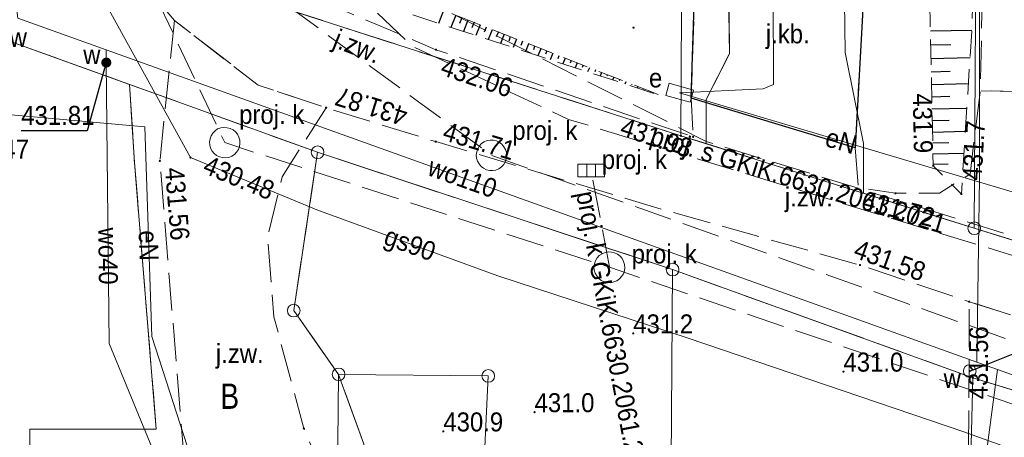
# Model space of a CAD drawing. Header units: metres. Extents: x 7417884 to 7418420, y 5565806 to 5566270.
# Tile 5 of 43: x 7417936 to 7417974, y 5566114 to 5566131. Entities that reach past the tile are written whole.
import ezdxf
from ezdxf.enums import TextEntityAlignment as Align

# ---------------------------------------------------------------- set-up
doc = ezdxf.new("R2010")
doc.units = ezdxf.units.M
for name, pattern in [('1.0_0.5', [1.5, 1, -0.5]), ('1.5_0.5', [2, 1.5, -0.5]), ('219-500', [0]), ('egkk-500', [0])]:
    doc.linetypes.add(name, pattern=pattern)
for name, color, linetype in [('000 Inne (niezydentyfikowane)', 7, 'Continuous'), ('202-punkt graniczny', 7, 'Continuous'), ('203-punkt graniczny', 7, 'Continuous'), ('210-oznaczenie konturu użytku gruntowego', 7, 'Continuous'), ('217-kontur klasyfikacyjny', 7, 'Continuous'), ('218-kontur użytku gruntowego', 7, 'Continuous'), ('219-działka ewidencyjna', 7, 'Continuous'), ('jezdnia', 7, 'Continuous'), ('jezdnia-Atr17', 7, 'Continuous'), ('komora podziemna - ob. projektowany', 7, 'Continuous'), ('komora podziemna - ob. projektowany-Atr17', 7, 'Continuous'), ('kratka ściekowa - ob. projektowany', 7, 'Continuous'), ('kratka ściekowa - ob. projektowany-Atr17', 7, 'Continuous'), ('krawężnik', 7, 'Continuous'), ('pikieta naturalna', 7, 'Continuous'), ('pikieta naturalna-Atr2', 7, 'Continuous'), ('pikieta sztuczna', 7, 'Continuous'), ('pikieta sztuczna-Atr2', 7, 'Continuous'), ('przewód elektroenergetyczny podziemny', 7, 'Continuous'), ('przewód elektroenergetyczny podziemny - ob. projektowany', 7, 'Continuous'), ('przewód elektroenergetyczny podziemny-Atr1', 7, 'Continuous'), ('przewód gazowy', 7, 'Continuous'), ('przewód gazowy-Atr1', 7, 'Continuous'), ('przewód kanalizacyjny - ob. projektowany', 7, 'Continuous'), ('przewód kanalizacyjny - ob. projektowany-Atr1', 7, 'Continuous'), ('przewód specjalny - ob. projektowany', 7, 'Continuous'), ('przewód specjalny - ob. projektowany-Atr1', 7, 'Continuous'), ('przewód wodociągowy', 7, 'Continuous'), ('przewód wodociągowy-Atr1', 7, 'Continuous'), ('rzędna', 7, 'Continuous'), ('rzędna-Atr2', 7, 'Continuous'), ('skarpa nieumocniona', 7, 'Continuous'), ('szafa elektroenergetyczna lub kontener', 7, 'Continuous'), ('szafa elektroenergetyczna lub kontener-Atr17', 7, 'Continuous'), ('właz do komory lub kanału - okrągły', 7, 'Continuous'), ('właz do komory lub kanału - okrągły-Atr17', 7, 'Continuous'), ('zasuwa lub zawór', 7, 'Continuous'), ('zasuwa lub zawór-Atr17', 7, 'Continuous')]:
    doc.layers.add(name, color=color, linetype=linetype)
doc.styles.get("Standard").update_dxf_attribs({"font": 'arial.ttf'})

# ---------------------------------------------------------------- blocks, each defined once
blk = doc.blocks.new('202')
at = {"color": 0, "linetype": 'Continuous', "lineweight": 0}
blk.add_circle((0, 0), 0.25, dxfattribs=at)
blk = doc.blocks.new('203')
at = {"linetype": 'Continuous', "lineweight": 0}
h = blk.add_hatch(color=0, dxfattribs=at)
edge = h.paths.add_edge_path()
edge.add_arc((0, 0), 0.045, 0, 360)
blk = doc.blocks.new('PW01')
at = {"linetype": 'Continuous', "lineweight": 13}
h = blk.add_hatch(color=0, dxfattribs=at)
edge = h.paths.add_edge_path()
edge.add_arc((0, 0), 0.045, 0, 360)
blk = doc.blocks.new('US25')
at = {"linetype": 'Continuous', "lineweight": 0}
h = blk.add_hatch(color=0, dxfattribs=at)
edge = h.paths.add_edge_path()
edge.add_arc((0, 0), 0.2, 0, 360)
blk = doc.blocks.new('US18')
at = {"color": 0, "linetype": 'Continuous', "lineweight": 13}
for p, q in [((-0.5, -0.25), (-0.5, 0.25)), ((-0.5, 0.25), (0.5, 0.25)), ((0.5, -0.25), (0.5, 0.25)), ((-0.5, -0.25), (0.5, -0.25))]:
    blk.add_line(p, q, dxfattribs=at)
blk = doc.blocks.new('US22')
at = {"color": 0, "linetype": 'Continuous', "lineweight": 13}
blk.add_circle((0, 0), 0.25, dxfattribs=at)
blk = doc.blocks.new('US05')
at = {"color": 0, "linetype": 'Continuous', "lineweight": 13}
for p, q in [((-0.525, -0.25), (-0.525, 0.25)), ((-0.525, 0.25), (-0.175, 0.25)), ((-0.175, -0.25), (-0.175, 0.25)), ((-0.175, 0.25), (0.175, 0.25)), ((0.175, -0.25), (0.175, 0.25)), ((0.175, 0.25), (0.525, 0.25)), ((0.525, -0.25), (0.525, 0.25)), ((-0.525, -0.25), (-0.175, -0.25)), ((-0.175, -0.25), (0.175, -0.25)), ((0.175, -0.25), (0.525, -0.25))]:
    blk.add_line(p, q, dxfattribs=at)

msp = doc.modelspace()

# ---------------------------------------------------------------- linework, layer by layer
at = {"layer": '000 Inne (niezydentyfikowane)', "color": 7, "linetype": 'Continuous', "lineweight": 25, "flags": 128}
for points in [[(7417952.32, 5566130.96), (7417952.12, 5566130.45)], [(7417952.8, 5566130.77), (7417952.61, 5566130.29)], [(7417953.04, 5566130.67), (7417952.95, 5566130.44)], [(7417953.28, 5566130.58), (7417953.1, 5566130.13)], [(7417953.52, 5566130.49), (7417953.43, 5566130.27)], [(7417953.76, 5566130.39), (7417953.59, 5566129.97)], [(7417954, 5566130.3), (7417953.92, 5566130.1)], [(7417954.24, 5566130.2), (7417954.08, 5566129.81)], [(7417954.48, 5566130.11), (7417954.4, 5566129.92)], [(7417954.71, 5566130.02), (7417954.57, 5566129.65)], [(7417971.52, 5566130.15), (7417973.15, 5566130.18)], [(7417954.95, 5566129.92), (7417954.89, 5566129.75)], [(7417955.19, 5566129.83), (7417955.06, 5566129.49)], [(7417955.43, 5566129.74), (7417955.37, 5566129.57)], [(7417955.67, 5566129.64), (7417955.55, 5566129.33)], [(7417971.53, 5566129.6), (7417972.32, 5566129.61)], [(7417955.91, 5566129.55), (7417955.86, 5566129.4)], [(7417956.15, 5566129.45), (7417956.04, 5566129.17)], [(7417956.39, 5566129.36), (7417956.34, 5566129.23)], [(7417956.63, 5566129.27), (7417956.53, 5566129.01)], [(7417956.87, 5566129.17), (7417956.82, 5566129.05)], [(7417957.11, 5566129.08), (7417957.02, 5566128.85)], [(7417957.35, 5566128.98), (7417957.31, 5566128.88)], [(7417957.59, 5566128.89), (7417957.51, 5566128.69)], [(7417957.83, 5566128.8), (7417957.79, 5566128.71)], [(7417971.54, 5566129.06), (7417973.08, 5566129.1)], [(7417958.07, 5566128.7), (7417958, 5566128.53)], [(7417958.31, 5566128.61), (7417958.28, 5566128.53)], [(7417958.55, 5566128.51), (7417958.49, 5566128.37)], [(7417958.79, 5566128.42), (7417958.76, 5566128.36)], [(7417971.55, 5566128.54), (7417972.3, 5566128.56)], [(7417959.03, 5566128.33), (7417958.98, 5566128.21)], [(7417959.27, 5566128.23), (7417959.25, 5566128.18)], [(7417959.51, 5566128.14), (7417959.47, 5566128.05)], [(7417959.75, 5566128.04), (7417959.73, 5566128.01)], [(7417971.56, 5566128.04), (7417973.02, 5566128.07)], [(7417959.99, 5566127.95), (7417959.96, 5566127.9)], [(7417960.22, 5566127.86), (7417960.22, 5566127.84)], [(7417960.46, 5566127.76), (7417960.45, 5566127.74)], [(7417971.57, 5566127.55), (7417972.28, 5566127.57)], [(7417971.58, 5566127.07), (7417972.96, 5566127.1)], [(7417971.59, 5566126.61), (7417972.26, 5566126.63)], [(7417971.6, 5566126.16), (7417972.9, 5566126.19)], [(7417971.61, 5566125.73), (7417972.24, 5566125.74)], [(7417971.62, 5566125.3), (7417972.84, 5566125.33)], [(7417971.63, 5566124.89), (7417972.22, 5566124.9)]]:
    msp.add_lwpolyline(points, dxfattribs=at)
at = {"layer": '217-kontur klasyfikacyjny', "color": 92, "linetype": 'egkk-500', "lineweight": 18, "flags": 128}
for points in [[(7417963.6, 5566129.25), (7417963.41, 5566140.58)], [(7417968.05, 5566137.31), (7417968.16, 5566129.3)], [(7417945.65, 5566131.17), (7417961.68, 5566126.01)], [(7417939.93, 5566128.04), (7417933.22, 5566130.46)], [(7417962.67, 5566127.45), (7417963.6, 5566129.25)], [(7417968.16, 5566129.3), (7417968.88, 5566125.7)], [(7417940.13, 5566124.96), (7417939.93, 5566128.04)], [(7417962.67, 5566125.7), (7417962.67, 5566127.45)], [(7417961.68, 5566126.01), (7417962.67, 5566125.7)], [(7417968.88, 5566125.7), (7417968.88, 5566123.74)], [(7417947.35, 5566125.36), (7417946.41, 5566119.11)], [(7417961.35, 5566120.73), (7417947.35, 5566125.36)], [(7417940.99, 5566114.43), (7417940.13, 5566124.96)], [(7417968.88, 5566123.74), (7417973.25, 5566122.36)], [(7417973.25, 5566122.36), (7417977.24, 5566121.12)], [(7417973.19, 5566116.46), (7417961.35, 5566120.73)], [(7417946.41, 5566119.11), (7417948.18, 5566116.59)], [(7417948.18, 5566116.59), (7417951.13, 5566108.46)], [(7417980.52, 5566114.21), (7417973.19, 5566116.46)], [(7417935.97, 5566095.52), (7417936, 5566114.43)], [(7417936, 5566114.43), (7417940.99, 5566114.43)]]:
    msp.add_lwpolyline(points, dxfattribs=at)
at = {"layer": '218-kontur użytku gruntowego', "color": 3, "linetype": '1.0_0.5', "lineweight": 18, "ltscale": 2, "flags": 128}
for points in [[(7417963.41, 5566140.58), (7417963.6, 5566129.25)], [(7417963.6, 5566129.25), (7417963.41, 5566140.58)], [(7417968.16, 5566129.3), (7417968.05, 5566137.31)], [(7417968.05, 5566137.31), (7417968.16, 5566129.3)], [(7417945.65, 5566131.17), (7417961.68, 5566126.01)], [(7417961.68, 5566126.01), (7417945.65, 5566131.17)], [(7417933.22, 5566130.46), (7417939.93, 5566128.04)], [(7417939.93, 5566128.04), (7417933.22, 5566130.46)], [(7417963.6, 5566129.25), (7417962.67, 5566127.45)], [(7417962.67, 5566127.45), (7417963.6, 5566129.25)], [(7417968.88, 5566125.7), (7417968.16, 5566129.3)], [(7417968.16, 5566129.3), (7417968.88, 5566125.7)], [(7417939.93, 5566128.04), (7417947.35, 5566125.36)], [(7417947.35, 5566125.36), (7417939.93, 5566128.04)], [(7417939.93, 5566128.04), (7417940.13, 5566124.96)], [(7417940.13, 5566124.96), (7417939.93, 5566128.04)], [(7417962.67, 5566127.45), (7417962.67, 5566125.7)], [(7417962.67, 5566125.7), (7417962.67, 5566127.45)], [(7417961.68, 5566126.01), (7417962.67, 5566125.7)], [(7417962.67, 5566125.7), (7417961.68, 5566126.01)], [(7417962.67, 5566125.7), (7417968.88, 5566123.74)], [(7417968.88, 5566123.74), (7417962.67, 5566125.7)], [(7417968.88, 5566123.74), (7417968.88, 5566125.7)], [(7417968.88, 5566125.7), (7417968.88, 5566123.74)], [(7417946.41, 5566119.11), (7417947.35, 5566125.36)], [(7417947.35, 5566125.36), (7417946.41, 5566119.11)], [(7417947.35, 5566125.36), (7417961.35, 5566120.73)], [(7417961.35, 5566120.73), (7417947.35, 5566125.36)], [(7417940.13, 5566124.96), (7417940.99, 5566114.43)], [(7417940.99, 5566114.43), (7417940.13, 5566124.96)], [(7417968.88, 5566123.74), (7417973.25, 5566122.36)], [(7417973.25, 5566122.36), (7417968.88, 5566123.74)], [(7417973.25, 5566122.36), (7417977.24, 5566121.12)], [(7417977.24, 5566121.12), (7417973.25, 5566122.36)], [(7417961.35, 5566120.73), (7417973.19, 5566116.46)], [(7417973.19, 5566116.46), (7417961.35, 5566120.73)], [(7417948.18, 5566116.59), (7417946.41, 5566119.11)], [(7417946.41, 5566119.11), (7417948.18, 5566116.59)], [(7417951.13, 5566108.46), (7417948.18, 5566116.59)], [(7417948.18, 5566116.59), (7417951.13, 5566108.46)], [(7417973.19, 5566116.46), (7417980.52, 5566114.21)], [(7417980.52, 5566114.21), (7417973.19, 5566116.46)], [(7417936, 5566114.43), (7417935.97, 5566095.52)], [(7417935.97, 5566095.52), (7417936, 5566114.43)], [(7417940.99, 5566114.43), (7417936, 5566114.43)], [(7417936, 5566114.43), (7417940.99, 5566114.43)]]:
    msp.add_lwpolyline(points, dxfattribs=at)
at = {"layer": '219-działka ewidencyjna', "color": 7, "linetype": '219-500', "lineweight": 18, "flags": 128}
for points in [[(7417961.68, 5566126.01), (7417962.04, 5566195.59)], [(7417973.25, 5566122.36), (7417973.67, 5566188.19)], [(7417961.68, 5566126.01), (7417945.65, 5566131.17)], [(7417947.35, 5566125.36), (7417933.22, 5566130.46)], [(7417961.68, 5566126.01), (7417973.25, 5566122.36)], [(7417946.41, 5566119.11), (7417947.35, 5566125.36)], [(7417961.35, 5566120.73), (7417947.35, 5566125.36)], [(7417973.25, 5566122.36), (7417977.24, 5566121.12)], [(7417961.18, 5566095.95), (7417961.35, 5566120.73)], [(7417961.35, 5566120.73), (7417973.19, 5566116.46)], [(7417946.41, 5566119.11), (7417948.18, 5566116.59)], [(7417948.05, 5566103.09), (7417948.18, 5566116.59)], [(7417948.18, 5566116.59), (7417954.08, 5566116.53)], [(7417973.19, 5566116.46), (7417980.52, 5566114.21)]]:
    msp.add_lwpolyline(points, dxfattribs=at)
at = {"layer": '219-działka ewidencyjna', "color": 7, "linetype": '219-500', "lineweight": 18}
for points in [[(7417952.623, 5566085.276), (7417954.08, 5566116.53)], [(7417972.285, 5566080.097), (7417973.19, 5566116.46)]]:
    msp.add_lwpolyline(points, dxfattribs=at)
at = {"layer": 'jezdnia', "color": 7, "linetype": '1.5_0.5', "lineweight": 18, "flags": 128}
for points in [[(7418031.82, 5566104.75), (7418023.52, 5566107.01), (7418015.39, 5566109.54), (7418008.66, 5566111.88), (7418000.97, 5566114.35), (7417992.84, 5566116.79), (7417989.14, 5566117.91), (7417983.57, 5566119.74), (7417979.09, 5566121.18), (7417977.38, 5566122.29), (7417977.08, 5566123.65), (7417977.11, 5566124.45), (7417976.67, 5566127.72), (7417973.49, 5566127.79), (7417973.08, 5566124.5), (7417971.88, 5566123.75), (7417970.14, 5566123.74), (7417968.67, 5566123.97), (7417968.55, 5566125.54), (7417962.09, 5566127.5), (7417962.16, 5566125.97), (7417952.02, 5566129.41), (7417947.37, 5566131.38), (7417944.11, 5566133.28), (7417940.94, 5566136.57), (7417937.25, 5566146.15), (7417936.65, 5566153.82), (7417937.17, 5566182.38), (7417937.37, 5566201.25), (7417937.46, 5566203.15), (7417937.9, 5566212.37), (7417937.8, 5566218.49), (7417941.11, 5566219.86), (7417941.03, 5566222.13), (7417941, 5566222.98), (7417937.08, 5566223.49), (7417936.87, 5566225.59), (7417932.73, 5566225.63), (7417932.69, 5566225.36), (7417932.84, 5566221.11), (7417932.91, 5566219.54), (7417932.91, 5566219.38), (7417934.62, 5566218.28), (7417934.42, 5566214.77), (7417935.02, 5566213.05), (7417934.67, 5566200.06), (7417934.36, 5566192.92), (7417933.73, 5566181.99), (7417933.76, 5566167), (7417933.36, 5566144.91), (7417934.47, 5566144.74), (7417935.36, 5566139.31), (7417937.8, 5566135.23), (7417941.71, 5566130.56), (7417945.01, 5566128.01), (7417947.69, 5566127.12), (7417952.01, 5566125.78), (7417960.93, 5566123.11), (7417968.74, 5566120.91), (7417973.05, 5566119.46), (7417982.3, 5566116.53), (7417991.85, 5566113.87), (7417999.84, 5566111.25), (7418006.13, 5566108.97), (7418014.33, 5566106.16), (7418022.98, 5566103.54), (7418031.13, 5566101.12)], [(7417976.08, 5566136.83), (7417977, 5566154.67), (7417977.02, 5566159.58), (7417976.96, 5566170.6), (7417977, 5566177.66), (7417977.15, 5566184.55), (7417977.45, 5566190.52), (7417977.31, 5566200.91), (7417974.85, 5566201.16), (7417974.27, 5566185.15), (7417974.04, 5566170.88), (7417973.99, 5566154.49), (7417973.49, 5566127.79), (7417976.67, 5566127.72)], [(7417962.34, 5566144.02), (7417962.67, 5566143.68), (7417962.96, 5566143.3), (7417963.2, 5566142.89), (7417963.4, 5566142.46), (7417963.54, 5566142.01), (7417963.63, 5566141.55), (7417963.67, 5566141.07), (7417963.66, 5566140.6), (7417962.28, 5566133.67), (7417962.09, 5566127.5), (7417968.55, 5566125.54), (7417968.95, 5566132.7), (7417967.8, 5566137.39), (7417967.84, 5566137.67), (7417967.91, 5566137.95), (7417968.03, 5566138.21), (7417968.17, 5566138.45), (7417968.36, 5566138.66), (7417968.57, 5566138.85), (7417968.8, 5566139.01), (7417969.06, 5566139.13), (7417969.33, 5566139.22), (7417969.61, 5566139.26), (7417969.9, 5566139.26), (7417970.18, 5566139.23), (7417970.45, 5566139.15), (7417970.88, 5566146.29), (7417968.95, 5566146.2), (7417962.2, 5566146.2)], [(7417941.71, 5566130.56), (7417941.13, 5566125.02), (7417942.11, 5566112.96), (7417942.14, 5566107.41), (7417942.14, 5566106.61), (7417946.97, 5566106.61), (7417949.75, 5566106.61), (7417949.75, 5566107.42), (7417946.81, 5566114.46), (7417945.63, 5566118.86), (7417945.38, 5566121.99), (7417945.95, 5566124.39), (7417947.69, 5566127.12), (7417945.01, 5566128.01)], [(7417982.3, 5566116.53), (7417973.05, 5566119.46), (7417973.01, 5566110.11), (7417972.2, 5566096.73), (7417976.85, 5566096.73), (7417977.28, 5566106.84)]]:
    msp.add_lwpolyline(points, close=True, dxfattribs=at)
at = {"layer": 'komora podziemna - ob. projektowany', "color": 34, "linetype": 'Continuous', "lineweight": 18, "flags": 128}
for points in [[(7417944.11, 5566126.17), (7417944.19, 5566126.07), (7417944.25, 5566125.96), (7417944.28, 5566125.84), (7417944.29, 5566125.71), (7417944.27, 5566125.59), (7417944.23, 5566125.47), (7417944.16, 5566125.36), (7417944.07, 5566125.27), (7417943.97, 5566125.2), (7417943.85, 5566125.16), (7417943.72, 5566125.14), (7417943.6, 5566125.15), (7417943.48, 5566125.18), (7417943.36, 5566125.23), (7417943.27, 5566125.31), (7417943.19, 5566125.41), (7417943.13, 5566125.52), (7417943.1, 5566125.64), (7417943.09, 5566125.77), (7417943.11, 5566125.89), (7417943.15, 5566126.01), (7417943.22, 5566126.12), (7417943.31, 5566126.21), (7417943.41, 5566126.28), (7417943.53, 5566126.32), (7417943.66, 5566126.34), (7417943.78, 5566126.33), (7417943.9, 5566126.3), (7417944.02, 5566126.25)], [(7417954.76, 5566125.47), (7417954.8, 5566125.35), (7417954.81, 5566125.23), (7417954.79, 5566125.1), (7417954.75, 5566124.98), (7417954.69, 5566124.88), (7417954.6, 5566124.78), (7417954.5, 5566124.71), (7417954.38, 5566124.66), (7417954.26, 5566124.64), (7417954.13, 5566124.64), (7417954.01, 5566124.67), (7417953.9, 5566124.73), (7417953.8, 5566124.8), (7417953.72, 5566124.9), (7417953.66, 5566125.01), (7417953.62, 5566125.13), (7417953.61, 5566125.25), (7417953.63, 5566125.38), (7417953.67, 5566125.5), (7417953.73, 5566125.6), (7417953.82, 5566125.7), (7417953.92, 5566125.77), (7417954.04, 5566125.82), (7417954.16, 5566125.84), (7417954.29, 5566125.84), (7417954.41, 5566125.81), (7417954.52, 5566125.75), (7417954.62, 5566125.68), (7417954.7, 5566125.58)], [(7417959.42, 5566121.05), (7417959.46, 5566120.93), (7417959.47, 5566120.8), (7417959.45, 5566120.68), (7417959.41, 5566120.56), (7417959.34, 5566120.45), (7417959.26, 5566120.36), (7417959.15, 5566120.29), (7417959.03, 5566120.24), (7417958.91, 5566120.21), (7417958.78, 5566120.22), (7417958.66, 5566120.25), (7417958.54, 5566120.3), (7417958.44, 5566120.38), (7417958.36, 5566120.48), (7417958.3, 5566120.59), (7417958.26, 5566120.71), (7417958.25, 5566120.84), (7417958.27, 5566120.96), (7417958.31, 5566121.08), (7417958.38, 5566121.19), (7417958.46, 5566121.28), (7417958.57, 5566121.35), (7417958.69, 5566121.4), (7417958.81, 5566121.43), (7417958.94, 5566121.42), (7417959.06, 5566121.39), (7417959.18, 5566121.34), (7417959.28, 5566121.26), (7417959.36, 5566121.16)]]:
    msp.add_lwpolyline(points, close=True, dxfattribs=at)
at = {"layer": 'krawężnik', "color": 7, "linetype": 'Continuous', "lineweight": 25, "flags": 128}
msp.add_lwpolyline([(7417968.95, 5566132.7), (7417968.55, 5566125.54), (7417962.09, 5566127.5), (7417962.28, 5566133.67)], dxfattribs=at)
at = {"layer": 'przewód elektroenergetyczny podziemny', "color": 1, "linetype": 'Continuous', "lineweight": 18, "flags": 128}
for points in [[(7417965.26, 5566146.21), (7417965.33, 5566128.04), (7417964.92, 5566127.86), (7417961.63, 5566127.71)], [(7417961.63, 5566127.71), (7417978.06, 5566122.81)], [(7417934.23, 5566126.93), (7417940.54, 5566126.37), (7417940.81, 5566118.09), (7417944.02, 5566108.15), (7417944.52, 5566106.61)]]:
    msp.add_lwpolyline(points, dxfattribs=at)
at = {"layer": 'przewód elektroenergetyczny podziemny - ob. projektowany', "color": 1, "linetype": '1.5_0.5', "lineweight": 18, "flags": 128}
msp.add_lwpolyline([(7418361.24, 5566075.39), (7418360.69, 5566075.39), (7418308.31, 5566075.94), (7418287.44, 5566075.8), (7418255.52, 5566074.64), (7418202.8, 5566072.82), (7418164.99, 5566071.51), (7418149.55, 5566072.5), (7418137.95, 5566074.17), (7418126.54, 5566076.63), (7418097.71, 5566085.19), (7418047.1, 5566100.25), (7417996.53, 5566115.33), (7417962.68, 5566125.79), (7417951.74, 5566131.3), (7417946.52, 5566135.46), (7417943.65, 5566141.73), (7417942.61, 5566148.31), (7417943.11, 5566186.44), (7417943.16, 5566208.03), (7417941.95, 5566209.01), (7417941.31, 5566230.98), (7417943.4, 5566234.5)], dxfattribs=at)
at = {"layer": 'przewód gazowy', "color": 52, "linetype": 'Continuous', "lineweight": 18}
msp.add_lwpolyline([(7418021.91, 5566100.5), (7418013.66, 5566102.38), (7418005.08, 5566104.4), (7417998.25, 5566105.92), (7417995.89, 5566106.61), (7417986.32, 5566109.92), (7417979.31, 5566112), (7417972.83, 5566114.32), (7417961.96, 5566118.02), (7417954.46, 5566120.48), (7417947.32, 5566123.09), (7417942.34, 5566125.15), (7417935.21, 5566138.09), (7417934.54, 5566141.1), (7417934.7, 5566162.24)], dxfattribs=at)
at = {"layer": 'przewód kanalizacyjny - ob. projektowany', "color": 34, "linetype": '1.5_0.5', "lineweight": 18, "flags": 128}
for points in [[(7417938.49, 5566154.3), (7417940.79, 5566135.1), (7417954.21, 5566125.24), (7417976.72, 5566117.21), (7418004.69, 5566107.8), (7418024.97, 5566102.41), (7418051.36, 5566095.5), (7418081.3, 5566086.04), (7418102.03, 5566080.17), (7418129.81, 5566072.19), (7418144.33, 5566068.67), (7418174.6, 5566067.82), (7418231.82, 5566069.17), (7418283.29, 5566070.61), (7418333.33, 5566071.63), (7418365.14, 5566072.17), (7418365.2, 5566054.91), (7418365.84, 5566015.77), (7418366.17, 5565991.85), (7418366.39, 5565965.09), (7418366.68, 5565946.59), (7418359.92, 5565946.62)], [(7418368.41, 5565908.76), (7418368.18, 5565921.84), (7418367.75, 5565943.06), (7418367.44, 5565950.81), (7418367.26, 5565968.23), (7418367.1, 5565988.68), (7418366.63, 5566028.84), (7418366.45, 5566068.07), (7418356.6, 5566070.9), (7418309.2, 5566070.05), (7418276.31, 5566069.04), (7418237.27, 5566067.98), (7418193.37, 5566066.99), (7418147.98, 5566065.89), (7418090.67, 5566081.76), (7418066.29, 5566088.62), (7418028.57, 5566099.91), (7417992.73, 5566109.31), (7417958.86, 5566120.82), (7417943.69, 5566125.74), (7417936.39, 5566141.2)], [(7417958.86, 5566120.82), (7417958.14, 5566124.64)]]:
    msp.add_lwpolyline(points, dxfattribs=at)
at = {"layer": 'przewód specjalny - ob. projektowany', "color": 7, "linetype": '1.5_0.5', "lineweight": 18, "flags": 128}
msp.add_lwpolyline([(7418007.73, 5566111.17), (7417957.25, 5566126.66), (7417951.06, 5566129.56), (7417946.16, 5566134.27)], dxfattribs=at)
at = {"layer": 'przewód wodociągowy', "color": 5, "linetype": 'Continuous', "lineweight": 18, "flags": 128}
for points in [[(7417973.35, 5566117.08), (7417973.46, 5566124.34), (7417973.44, 5566148.51), (7417973.83, 5566157.45), (7417973.9, 5566175.67), (7417973.91, 5566177.52)], [(7417931.47, 5566139.8), (7417933.5, 5566139.43), (7417934.4, 5566139.39), (7417935.53, 5566130.65), (7417939.02, 5566129.4), (7417973.35, 5566117.08), (7417974.17, 5566116.79), (7417976.19, 5566116.06)], [(7417939.02, 5566129.4), (7417939.02, 5566128.9), (7417939.13, 5566117.81), (7417943.16, 5566108.02), (7417943.74, 5566106.61)]]:
    msp.add_lwpolyline(points, dxfattribs=at)
at = {"layer": 'przewód wodociągowy', "color": 5, "linetype": 'Continuous', "lineweight": 18}
msp.add_lwpolyline([(7417974.17, 5566116.79), (7417973.11, 5566108.85), (7417972.625, 5566080.007)], dxfattribs=at)
at = {"layer": 'rzędna-Atr2', "color": 7, "flags": 128}
for points in [[(7417939.02, 5566128.9), (7417938.26, 5566126.21), (7417935.667, 5566126.21)], [(7417973.07, 5566116.72), (7417975.18, 5566117.56), (7417978.097, 5566117.56)]]:
    msp.add_lwpolyline(points, dxfattribs=at)
at = {"layer": 'skarpa nieumocniona', "color": 7, "linetype": '1.0_0.5', "lineweight": 18, "flags": 128}
for points in [[(7417971.47, 5566143.31), (7417971.43, 5566134.17), (7417971.63, 5566124.83), (7417972.74, 5566123.71), (7417973.16, 5566130.33), (7417973.62, 5566143.96), (7417973.89, 5566154.51), (7417972.32, 5566153.32)], [(7417971.47, 5566143.31), (7417971.43, 5566134.17), (7417971.63, 5566124.83), (7417972.74, 5566123.71), (7417973.16, 5566130.33), (7417973.62, 5566143.96), (7417973.89, 5566154.51), (7417972.32, 5566153.32)], [(7417943.21, 5566139.88), (7417944.63, 5566134.07), (7417945.84, 5566132.5), (7417960.93, 5566127.58), (7417946.47, 5566133.25), (7417945.85, 5566134.42)], [(7417943.21, 5566139.88), (7417944.63, 5566134.07), (7417945.84, 5566132.5), (7417960.93, 5566127.58), (7417946.47, 5566133.25), (7417945.85, 5566134.42)]]:
    msp.add_lwpolyline(points, close=True, dxfattribs=at)

# ---------------------------------------------------------------- block references
at = {"layer": '202-punkt graniczny', "color": 7, "linetype": 'Continuous', "lineweight": 18}
for p in [(7417947.35, 5566125.36), (7417973.25, 5566122.36), (7417961.35, 5566120.73), (7417946.41, 5566119.11), (7417948.18, 5566116.59), (7417954.08, 5566116.53)]:
    msp.add_blockref('202', p, dxfattribs=at)
at = {"layer": '203-punkt graniczny', "color": 7, "linetype": 'Continuous', "lineweight": 18}
for p in [(7417961.68, 5566126.01), (7417973.19, 5566116.46)]:
    msp.add_blockref('203', p, dxfattribs=at)
at = {"layer": 'kratka ściekowa - ob. projektowany', "color": 34, "linetype": 'Continuous', "lineweight": 18}
msp.add_blockref('US05', (7417958.14, 5566124.64), dxfattribs=at)
at = {"layer": 'pikieta naturalna', "color": 7, "linetype": 'Continuous', "lineweight": 13}
for p in [(7417959.81, 5566130.28), (7417971.63, 5566124.83), (7417972.74, 5566123.71), (7417959.8, 5566118.21), (7417968.09, 5566116.7), (7417955.91, 5566115.1), (7417952.31, 5566114.34)]:
    msp.add_blockref('PW01', p, dxfattribs=at)
at = {"layer": 'pikieta sztuczna', "color": 7, "linetype": 'Continuous', "lineweight": 13}
for p in [(7417952.02, 5566129.41), (7417947.69, 5566127.12), (7417952.01, 5566125.78), (7417962.16, 5566125.97), (7417941.13, 5566125.02), (7417970.14, 5566123.74), (7417968.74, 5566120.91), (7417973.05, 5566119.46), (7417946.81, 5566114.46)]:
    msp.add_blockref('PW01', p, dxfattribs=at)
at = {"layer": 'rzędna', "color": 5, "linetype": 'Continuous', "lineweight": 18}
for p in [(7417939.02, 5566128.9), (7417973.07, 5566116.72)]:
    msp.add_blockref('PW01', p, dxfattribs=at)
at = {"layer": 'rzędna', "color": 52, "linetype": 'Continuous', "lineweight": 18}
msp.add_blockref('PW01', (7417942.34, 5566125.15), dxfattribs=at)
at = {"layer": 'szafa elektroenergetyczna lub kontener', "color": 1, "linetype": 'Continuous', "lineweight": 18, "rotation": 344.5029999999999}
msp.add_blockref('US18', (7417961.63, 5566127.71), dxfattribs=at)
at = {"layer": 'właz do komory lub kanału - okrągły', "color": 7, "linetype": 'Continuous', "lineweight": 18}
msp.add_blockref('US22', (7417973.07, 5566116.72), dxfattribs=at)
at = {"layer": 'zasuwa lub zawór', "color": 5, "linetype": 'Continuous', "lineweight": 18}
msp.add_blockref('US25', (7417939.02, 5566128.9), dxfattribs=at)

# ---------------------------------------------------------------- texts
at = {"layer": '210-oznaczenie konturu użytku gruntowego', "color": 3, "linetype": 'Continuous', "lineweight": 18, "width": 0.79}
msp.add_text('B', height=1, dxfattribs=at).set_placement((7417943.52, 5566115.23))
at = {"layer": 'jezdnia-Atr17', "color": 7, "width": 0.9}
for s, p in [('j.kb.', (7417965.03, 5566129.66)), ('j.zw.', (7417965.78, 5566123.22)), ('j.zw.', (7417943.34, 5566117.04))]:
    msp.add_text(s, height=0.75, dxfattribs=at).set_placement(p)
msp.add_text('j.zw.', height=0.75, rotation=338.435, dxfattribs=at).set_placement((7417947.91, 5566129.54))
at = {"layer": 'komora podziemna - ob. projektowany-Atr17', "color": 7, "width": 0.9}
for p in [(7417944.26, 5566126.48), (7417955.03, 5566125.85), (7417959.74, 5566120.97)]:
    msp.add_text('proj. k', height=0.75, dxfattribs=at).set_placement(p)
at = {"layer": 'kratka ściekowa - ob. projektowany-Atr17', "color": 34, "width": 0.9}
msp.add_text('proj. k', height=0.75, dxfattribs=at).set_placement((7417958.56, 5566124.7))
at = {"layer": 'pikieta naturalna-Atr2', "color": 7, "width": 0.9}
for s, rotation, p in [('431.9', 271.226, (7417971.57, 5566127.69)), ('431.7', 86.369, (7417972.78, 5566124.28))]:
    msp.add_text(s, height=0.75, rotation=rotation, dxfattribs=at).set_placement(p, align=Align.TOP_LEFT)
for s, p in [('431.2', (7417959.8, 5566118.21)), ('431.0', (7417968.09, 5566116.7)), ('431.0', (7417955.91, 5566115.1)), ('430.9', (7417952.31, 5566114.34))]:
    msp.add_text(s, height=0.75, dxfattribs=at).set_placement(p)
at = {"layer": 'pikieta sztuczna-Atr2', "color": 7, "width": 0.9}
for s, rotation, p in [('432.06', 341.26, (7417952.39, 5566129.15)), ('431.71', 343.4, (7417952.45, 5566126.58)), ('431.98', 341.26, (7417959.47, 5566126.76)), ('431.72', 345.388, (7417968.97, 5566123.85)), ('431.58', 340.309, (7417968.69, 5566121.93)), ('431.56', 89.754, (7417973.03, 5566115.61))]:
    msp.add_text(s, height=0.75, rotation=rotation, dxfattribs=at).set_placement(p, align=Align.TOP_LEFT)
for s, rotation, p in [('431.87', 162.766, (7417950.96, 5566127.1)), ('431.56', 274.646, (7417941.33, 5566124.73))]:
    msp.add_text(s, height=0.75, rotation=rotation, dxfattribs=at).set_placement(p)
msp.add_text('431.47', height=0.75, dxfattribs=at).set_placement((7417933.09, 5566125.11))
at = {"layer": 'przewód elektroenergetyczny podziemny-Atr1', "color": 1, "width": 0.9}
for rotation, p in [(-16.607, (7417967.42, 5566125.98)), (271.867, (7417940.67, 5566122.28))]:
    msp.add_text('eN', height=0.75, rotation=rotation, dxfattribs=at).set_placement(p, align=Align.MIDDLE_LEFT)
at = {"layer": 'przewód gazowy-Atr1', "color": 40, "width": 0.9}
msp.add_text('gs90', height=0.75, rotation=-20.08, dxfattribs=at).set_placement((7417950.04, 5566122.1), align=Align.MIDDLE_LEFT)
at = {"layer": 'przewód kanalizacyjny - ob. projektowany-Atr1', "color": 34, "width": 0.9}
msp.add_text('proj. k GKiK.6630.2061.2021', height=0.75, rotation=280.674, dxfattribs=at).set_placement((7417958.28, 5566123.89), align=Align.TOP_LEFT)
at = {"layer": 'przewód specjalny - ob. projektowany-Atr1', "color": 7, "width": 0.9}
msp.add_text('proj. s GKiK.6630.2061.2021', height=0.75, rotation=342.941, dxfattribs=at).set_placement((7417960.41, 5566125.69))
at = {"layer": 'przewód wodociągowy-Atr1', "color": 5, "width": 0.9}
for s, rotation, p in [('wo110', -19.742, (7417951.76, 5566124.83)), ('wo40', 270.568, (7417939.08, 5566122.39))]:
    msp.add_text(s, height=0.75, rotation=rotation, dxfattribs=at).set_placement(p, align=Align.MIDDLE_LEFT)
at = {"layer": 'rzędna-Atr2', "color": 5, "width": 0.9}
msp.add_text('431.81', height=0.75, dxfattribs=at).set_placement((7417935.667, 5566126.218), align=Align.BOTTOM_LEFT)
at = {"layer": 'rzędna-Atr2', "color": 40, "width": 0.9}
msp.add_text('430.48', height=0.75, rotation=337.527, dxfattribs=at).set_placement((7417942.92, 5566124.91), align=Align.MIDDLE_LEFT)
at = {"layer": 'szafa elektroenergetyczna lub kontener-Atr17', "color": 1, "width": 0.9}
msp.add_text('e', height=0.75, dxfattribs=at).set_placement((7417960.42, 5566127.92))
at = {"layer": 'właz do komory lub kanału - okrągły-Atr17', "color": 7, "width": 0.9}
msp.add_text('w', height=0.75, dxfattribs=at).set_placement((7417972.04, 5566116.06))
at = {"layer": 'zasuwa lub zawór-Atr17', "color": 5, "width": 0.9}
for p in [(7417935.21, 5566129.52), (7417938.11, 5566128.84)]:
    msp.add_text('w', height=0.75, dxfattribs=at).set_placement(p)

doc.saveas('drawing.dxf')
